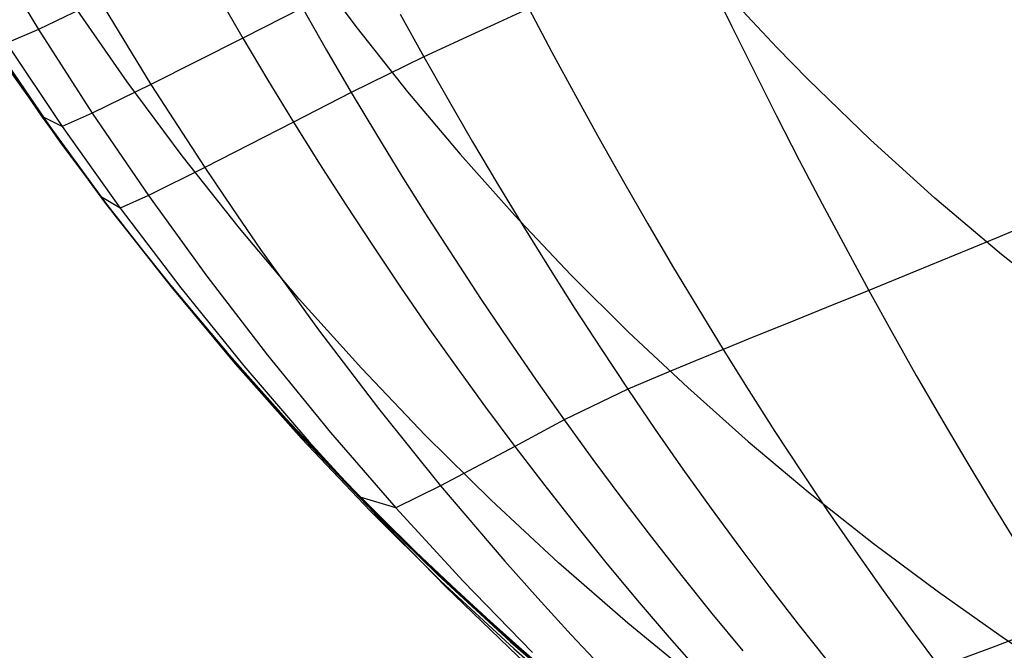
# Model space of a CAD drawing. Header units: millimetres. Extents: x -58 to 58, y -58 to 57.
# Tile 76 of 102: x 48.19 to 51.41, y 12.25 to 14.31. Entities that reach past the tile are written whole.
import ezdxf

# ---------------------------------------------------------------- set-up
doc = ezdxf.new("R2010")
doc.units = ezdxf.units.MM
doc.header["$MEASUREMENT"] = 0
doc.layers.add('Predefinito', color=5, linetype='Continuous')

msp = doc.modelspace()

# ---------------------------------------------------------------- linework, layer by layer
at = {"layer": 'Predefinito', "extrusion": (-6.72539e-07, 1.90505e-06, 1)}
msp.add_lwpolyline([(47.7545, 26.2631), (47.614, 25.9454), (47.4808, 25.6278), (47.355, 25.3102), (47.2366, 24.9928), (47.1255, 24.6756), (47.0218, 24.3587), (46.9256, 24.0421), (46.8368, 23.7259), (46.7554, 23.4102), (46.6815, 23.095), (46.6151, 22.7805), (46.5562, 22.4665), (46.5048, 22.1533), (46.4609, 21.8409), (46.4246, 21.5293), (46.3959, 21.2187), (46.3748, 20.909), (46.3614, 20.6006), (46.3556, 20.2934), (46.3574, 19.9875), (46.367, 19.6833), (46.3843, 19.3806), (46.4093, 19.0797), (46.442, 18.7807), (46.4825, 18.4837), (46.5308, 18.1889), (46.5868, 17.8964), (46.6505, 17.6065), (46.7219, 17.3192), (46.801, 17.0347), (46.8878, 16.7531), (46.9822, 16.4748), (47.0842, 16.1997), (47.1937, 15.9281), (47.3107, 15.6603), (47.4351, 15.3962), (47.5668, 15.1362), (47.7057, 14.8803), (47.8518, 14.6288), (48.0049, 14.3819), (48.165, 14.1396), (48.3319, 13.9023), (48.5056, 13.6699), (48.6857, 13.4426), (48.8724, 13.2207), (49.0653, 13.0041), (49.2643, 12.7931), (49.4694, 12.5879), (49.6803, 12.3884), (49.897, 12.1949), (50.1192, 12.0073), (50.3468, 11.8259), (50.5796, 11.6506), (50.8175, 11.4816), (51.0604, 11.3188), (51.3081, 11.1625), (51.5603, 11.0127), (51.817, 10.8694), (52.0781, 10.7326), (52.3434, 10.6024), (52.6127, 10.4787), (52.8859, 10.3617), (53.163, 10.2514), (53.4436, 10.1478)], dxfattribs=at)
at = {"layer": 'Predefinito'}
for points in [[(51.6245, 13.3667), (51.4014, 13.5427), (51.1844, 13.7262), (50.9736, 13.9171), (50.769, 14.1157), (50.6692, 14.2178), (50.5709, 14.3219), (50.4265, 14.4818), (50.2862, 14.6456), (50.1954, 14.7566), (50.1068, 14.8688), (50.0203, 14.9824), (49.9361, 15.0973), (49.854, 15.2135), (49.774, 15.331), (49.6962, 15.4498), (49.6205, 15.57), (49.5469, 15.6914), (49.4755, 15.8141), (49.4061, 15.9381), (49.2739, 16.1899), (49.1501, 16.447), (49.0349, 16.7092), (48.9284, 16.9764)], [(48.106, 16.3387), (48.2122, 16.0938), (48.325, 15.8531), (48.4443, 15.6164), (48.5701, 15.3838), (48.7023, 15.1552), (48.8411, 14.9307), (48.9865, 14.7103), (49.1384, 14.4939), (49.2968, 14.2817), (49.4619, 14.0736), (49.6336, 13.8696), (49.8118, 13.67), (49.9953, 13.4762), (50.1837, 13.2886), (50.3768, 13.107), (50.5746, 12.9313), (50.7771, 12.7615), (50.9842, 12.5975), (51.1959, 12.4393), (51.4121, 12.2868), (51.6328, 12.14)], [(48.1648, 14.1402), (48.3317, 13.9029), (48.5053, 13.6705), (48.6855, 13.4432), (48.8721, 13.2213), (49.065, 13.0047), (49.2641, 12.7938), (49.4692, 12.5885), (49.6801, 12.389), (49.8968, 12.1955), (50.119, 12.0079), (50.3466, 11.8265), (50.5794, 11.6512), (50.8173, 11.4822), (51.0602, 11.3195), (51.3078, 11.1631), (51.5601, 11.0133), (51.8168, 10.87), (52.0779, 10.7332), (52.3432, 10.603), (52.6125, 10.4793), (52.8857, 10.3624), (53.1628, 10.252), (53.4434, 10.1484)]]:
    msp.add_lwpolyline(points, dxfattribs=at)
at = {"layer": 'Predefinito', "extrusion": (-0.68847, 0.725265, 0)}
msp.add_lwpolyline([(-46.537, 320), (-46.5592, 319.9998), (-46.5815, 319.999), (-46.6041, 319.9977), (-46.6268, 319.996), (-46.6497, 319.9936), (-46.6727, 319.9908), (-46.6958, 319.9873), (-46.7189, 319.9833), (-46.7422, 319.9787), (-46.7655, 319.9735), (-46.7888, 319.9678), (-46.8121, 319.9614), (-46.8354, 319.9544), (-46.8587, 319.9468), (-46.8819, 319.9386), (-46.9051, 319.9298), (-46.9281, 319.9203), (-46.951, 319.9103), (-46.9737, 319.8996), (-46.9963, 319.8883), (-47.0186, 319.8764), (-47.0407, 319.8638), (-47.0626, 319.8507), (-47.0842, 319.837), (-47.1055, 319.8227), (-47.1264, 319.8078), (-47.147, 319.7924), (-47.1673, 319.7764), (-47.1871, 319.7598), (-47.2065, 319.7427), (-47.2255, 319.7252), (-47.2441, 319.7071), (-47.2621, 319.6886), (-47.2797, 319.6696), (-47.2968, 319.6501), (-47.3133, 319.6303), (-47.3293, 319.6101), (-47.3448, 319.5895), (-47.3597, 319.5685), (-47.374, 319.5472), (-47.3877, 319.5256), (-47.4008, 319.5038), (-47.4133, 319.4816), (-47.4253, 319.4593), (-47.4366, 319.4367), (-47.4472, 319.414), (-47.4573, 319.3911), (-47.4668, 319.3681), (-47.4756, 319.345), (-47.4838, 319.3217), (-47.4914, 319.2985), (-47.4984, 319.2752), (-47.5047, 319.2518), (-47.5105, 319.2285), (-47.5157, 319.2052), (-47.5203, 319.182), (-47.5243, 319.1588), (-47.5277, 319.1357), (-47.5306, 319.1127), (-47.5329, 319.0899), (-47.5347, 319.0671), (-47.536, 319.0446), (-47.5367, 319.0222), (-47.537, 319)], dxfattribs=at)
at = {"layer": 'Predefinito', "extrusion": (-0.558448, 0.829539, 0)}
msp.add_lwpolyline([(-48.851, 320), (-48.8288, 319.9998), (-48.8064, 319.999), (-48.7839, 319.9977), (-48.7612, 319.996), (-48.7383, 319.9936), (-48.7153, 319.9908), (-48.6922, 319.9873), (-48.6691, 319.9833), (-48.6458, 319.9787), (-48.6225, 319.9735), (-48.5992, 319.9678), (-48.5759, 319.9614), (-48.5526, 319.9544), (-48.5293, 319.9468), (-48.5061, 319.9386), (-48.4829, 319.9298), (-48.4599, 319.9203), (-48.437, 319.9103), (-48.4143, 319.8996), (-48.3917, 319.8883), (-48.3694, 319.8764), (-48.3473, 319.8638), (-48.3254, 319.8507), (-48.3038, 319.837), (-48.2825, 319.8227), (-48.2616, 319.8078), (-48.241, 319.7924), (-48.2207, 319.7764), (-48.2009, 319.7598), (-48.1815, 319.7427), (-48.1625, 319.7252), (-48.1439, 319.7071), (-48.1259, 319.6886), (-48.1083, 319.6696), (-48.0912, 319.6501), (-48.0747, 319.6303), (-48.0587, 319.6101), (-48.0432, 319.5895), (-48.0283, 319.5685), (-48.014, 319.5472), (-48.0003, 319.5256), (-47.9872, 319.5038), (-47.9747, 319.4816), (-47.9627, 319.4593), (-47.9514, 319.4367), (-47.9408, 319.414), (-47.9307, 319.3911), (-47.9212, 319.3681), (-47.9124, 319.345), (-47.9042, 319.3217), (-47.8966, 319.2985), (-47.8896, 319.2752), (-47.8833, 319.2518), (-47.8775, 319.2285), (-47.8723, 319.2052), (-47.8677, 319.182), (-47.8637, 319.1588), (-47.8603, 319.1357), (-47.8574, 319.1127), (-47.8551, 319.0899), (-47.8533, 319.0671), (-47.852, 319.0446), (-47.8513, 319.0222), (-47.851, 319)], dxfattribs=at)
at = {"layer": 'Predefinito', "extrusion": (0.740976, -0.671532, 0)}
msp.add_lwpolyline([(44.5415, 320), (44.5637, 319.9998), (44.586, 319.999), (44.6086, 319.9977), (44.6313, 319.996), (44.6542, 319.9936), (44.6772, 319.9908), (44.7003, 319.9873), (44.7234, 319.9833), (44.7467, 319.9787), (44.77, 319.9735), (44.7933, 319.9678), (44.8166, 319.9614), (44.8399, 319.9544), (44.8632, 319.9468), (44.8864, 319.9386), (44.9096, 319.9298), (44.9326, 319.9203), (44.9555, 319.9103), (44.9782, 319.8996), (45.0008, 319.8883), (45.0231, 319.8764), (45.0452, 319.8638), (45.0671, 319.8507), (45.0887, 319.837), (45.11, 319.8227), (45.1309, 319.8078), (45.1515, 319.7924), (45.1718, 319.7764), (45.1916, 319.7598), (45.211, 319.7427), (45.23, 319.7252), (45.2486, 319.7071), (45.2666, 319.6886), (45.2842, 319.6696), (45.3013, 319.6501), (45.3178, 319.6303), (45.3338, 319.6101), (45.3493, 319.5895), (45.3642, 319.5685), (45.3785, 319.5472), (45.3922, 319.5256), (45.4053, 319.5038), (45.4178, 319.4816), (45.4298, 319.4593), (45.4411, 319.4367), (45.4517, 319.414), (45.4618, 319.3911), (45.4713, 319.3681), (45.4801, 319.345), (45.4883, 319.3217), (45.4959, 319.2985), (45.5029, 319.2752), (45.5092, 319.2518), (45.515, 319.2285), (45.5202, 319.2052), (45.5248, 319.182), (45.5288, 319.1588), (45.5322, 319.1357), (45.5351, 319.1127), (45.5374, 319.0899), (45.5392, 319.0671), (45.5405, 319.0446), (45.5412, 319.0222), (45.5415, 319)], dxfattribs=at)
at = {"layer": 'Predefinito', "extrusion": (-0.608391, 0.793637, 0)}
msp.add_lwpolyline([(-47.8126, 320), (-47.7904, 319.9998), (-47.7681, 319.999), (-47.7455, 319.9977), (-47.7228, 319.996), (-47.6999, 319.9936), (-47.6769, 319.9908), (-47.6538, 319.9873), (-47.6307, 319.9833), (-47.6074, 319.9787), (-47.5841, 319.9735), (-47.5608, 319.9678), (-47.5375, 319.9614), (-47.5142, 319.9544), (-47.4909, 319.9468), (-47.4677, 319.9386), (-47.4445, 319.9298), (-47.4215, 319.9203), (-47.3986, 319.9103), (-47.3759, 319.8996), (-47.3533, 319.8883), (-47.331, 319.8764), (-47.3089, 319.8638), (-47.287, 319.8507), (-47.2654, 319.837), (-47.2441, 319.8227), (-47.2232, 319.8078), (-47.2026, 319.7924), (-47.1823, 319.7764), (-47.1625, 319.7598), (-47.1431, 319.7427), (-47.1241, 319.7252), (-47.1055, 319.7071), (-47.0875, 319.6886), (-47.0699, 319.6696), (-47.0528, 319.6501), (-47.0363, 319.6303), (-47.0203, 319.6101), (-47.0048, 319.5895), (-46.9899, 319.5685), (-46.9756, 319.5472), (-46.9619, 319.5256), (-46.9488, 319.5038), (-46.9363, 319.4816), (-46.9244, 319.4593), (-46.913, 319.4367), (-46.9024, 319.414), (-46.8923, 319.3911), (-46.8828, 319.3681), (-46.874, 319.345), (-46.8658, 319.3217), (-46.8582, 319.2985), (-46.8512, 319.2752), (-46.8449, 319.2518), (-46.8391, 319.2285), (-46.8339, 319.2052), (-46.8293, 319.182), (-46.8253, 319.1588), (-46.8219, 319.1357), (-46.819, 319.1127), (-46.8167, 319.0899), (-46.8149, 319.0671), (-46.8136, 319.0446), (-46.8129, 319.0222), (-46.8126, 319)], dxfattribs=at)
at = {"layer": 'Predefinito', "extrusion": (-0.65609, 0.754683, 0)}
msp.add_lwpolyline([(-46.5573, 320), (-46.5351, 319.9998), (-46.5127, 319.999), (-46.4901, 319.9977), (-46.4674, 319.996), (-46.4446, 319.9936), (-46.4216, 319.9908), (-46.3985, 319.9873), (-46.3753, 319.9833), (-46.3521, 319.9787), (-46.3288, 319.9735), (-46.3054, 319.9678), (-46.2821, 319.9614), (-46.2588, 319.9544), (-46.2355, 319.9468), (-46.2123, 319.9386), (-46.1892, 319.9298), (-46.1662, 319.9203), (-46.1433, 319.9103), (-46.1205, 319.8996), (-46.098, 319.8883), (-46.0756, 319.8764), (-46.0535, 319.8638), (-46.0317, 319.8507), (-46.0101, 319.837), (-45.9888, 319.8227), (-45.9678, 319.8078), (-45.9472, 319.7924), (-45.927, 319.7764), (-45.9071, 319.7598), (-45.8877, 319.7427), (-45.8687, 319.7252), (-45.8502, 319.7071), (-45.8321, 319.6886), (-45.8145, 319.6696), (-45.7975, 319.6501), (-45.7809, 319.6303), (-45.7649, 319.6101), (-45.7495, 319.5895), (-45.7346, 319.5685), (-45.7203, 319.5472), (-45.7066, 319.5256), (-45.6934, 319.5038), (-45.6809, 319.4816), (-45.669, 319.4593), (-45.6577, 319.4367), (-45.647, 319.414), (-45.6369, 319.3911), (-45.6275, 319.3681), (-45.6187, 319.345), (-45.6105, 319.3217), (-45.6029, 319.2985), (-45.5959, 319.2752), (-45.5895, 319.2518), (-45.5837, 319.2285), (-45.5786, 319.2052), (-45.574, 319.182), (-45.57, 319.1588), (-45.5665, 319.1357), (-45.5636, 319.1127), (-45.5613, 319.0899), (-45.5595, 319.0671), (-45.5583, 319.0446), (-45.5575, 319.0222), (-45.5573, 319)], dxfattribs=at)
at = {"layer": 'Predefinito', "extrusion": (-0.667668, 0.74446, 0)}
msp.add_lwpolyline([(-46.2092, 320), (-46.187, 319.9998), (-46.1646, 319.999), (-46.142, 319.9977), (-46.1193, 319.996), (-46.0965, 319.9936), (-46.0735, 319.9908), (-46.0504, 319.9873), (-46.0272, 319.9833), (-46.004, 319.9787), (-45.9807, 319.9735), (-45.9573, 319.9678), (-45.934, 319.9614), (-45.9107, 319.9544), (-45.8874, 319.9468), (-45.8642, 319.9386), (-45.8411, 319.9298), (-45.8181, 319.9203), (-45.7952, 319.9103), (-45.7724, 319.8996), (-45.7499, 319.8883), (-45.7275, 319.8764), (-45.7054, 319.8638), (-45.6835, 319.8507), (-45.662, 319.837), (-45.6407, 319.8227), (-45.6197, 319.8078), (-45.5991, 319.7924), (-45.5789, 319.7764), (-45.559, 319.7598), (-45.5396, 319.7427), (-45.5206, 319.7252), (-45.5021, 319.7071), (-45.484, 319.6886), (-45.4664, 319.6696), (-45.4494, 319.6501), (-45.4328, 319.6303), (-45.4168, 319.6101), (-45.4014, 319.5895), (-45.3865, 319.5685), (-45.3722, 319.5472), (-45.3585, 319.5256), (-45.3453, 319.5038), (-45.3328, 319.4816), (-45.3209, 319.4593), (-45.3096, 319.4367), (-45.2989, 319.414), (-45.2888, 319.3911), (-45.2794, 319.3681), (-45.2706, 319.345), (-45.2623, 319.3217), (-45.2548, 319.2985), (-45.2478, 319.2752), (-45.2414, 319.2518), (-45.2356, 319.2285), (-45.2305, 319.2052), (-45.2259, 319.182), (-45.2219, 319.1588), (-45.2184, 319.1357), (-45.2155, 319.1127), (-45.2132, 319.0899), (-45.2114, 319.0671), (-45.2102, 319.0446), (-45.2094, 319.0222), (-45.2092, 319)], dxfattribs=at)
at = {"layer": 'Predefinito', "extrusion": (-0.679079, 0.734066, 0)}
msp.add_lwpolyline([(-45.8481, 320), (-45.8259, 319.9998), (-45.8035, 319.999), (-45.781, 319.9977), (-45.7582, 319.996), (-45.7354, 319.9936), (-45.7124, 319.9908), (-45.6893, 319.9873), (-45.6661, 319.9833), (-45.6429, 319.9787), (-45.6196, 319.9735), (-45.5963, 319.9678), (-45.5729, 319.9614), (-45.5496, 319.9544), (-45.5263, 319.9468), (-45.5031, 319.9386), (-45.48, 319.9298), (-45.457, 319.9203), (-45.4341, 319.9103), (-45.4113, 319.8996), (-45.3888, 319.8883), (-45.3664, 319.8764), (-45.3443, 319.8638), (-45.3225, 319.8507), (-45.3009, 319.837), (-45.2796, 319.8227), (-45.2586, 319.8078), (-45.238, 319.7924), (-45.2178, 319.7764), (-45.1979, 319.7598), (-45.1785, 319.7427), (-45.1595, 319.7252), (-45.141, 319.7071), (-45.1229, 319.6886), (-45.1053, 319.6696), (-45.0883, 319.6501), (-45.0717, 319.6303), (-45.0557, 319.6101), (-45.0403, 319.5895), (-45.0254, 319.5685), (-45.0111, 319.5472), (-44.9974, 319.5256), (-44.9842, 319.5038), (-44.9717, 319.4816), (-44.9598, 319.4593), (-44.9485, 319.4367), (-44.9378, 319.414), (-44.9278, 319.3911), (-44.9183, 319.3681), (-44.9095, 319.345), (-44.9013, 319.3217), (-44.8937, 319.2985), (-44.8867, 319.2752), (-44.8803, 319.2518), (-44.8745, 319.2285), (-44.8694, 319.2052), (-44.8648, 319.182), (-44.8608, 319.1588), (-44.8573, 319.1357), (-44.8545, 319.1127), (-44.8521, 319.0899), (-44.8503, 319.0671), (-44.8491, 319.0446), (-44.8483, 319.0222), (-44.8481, 319)], dxfattribs=at)
at = {"layer": 'Predefinito', "extrusion": (-0.701311, 0.712855, 0)}
msp.add_lwpolyline([(-45.0903, 320), (-45.0681, 319.9998), (-45.0458, 319.999), (-45.0232, 319.9977), (-45.0005, 319.996), (-44.9776, 319.9936), (-44.9546, 319.9908), (-44.9316, 319.9873), (-44.9084, 319.9833), (-44.8851, 319.9787), (-44.8618, 319.9735), (-44.8385, 319.9678), (-44.8152, 319.9614), (-44.7919, 319.9544), (-44.7686, 319.9468), (-44.7454, 319.9386), (-44.7222, 319.9298), (-44.6992, 319.9203), (-44.6763, 319.9103), (-44.6536, 319.8996), (-44.631, 319.8883), (-44.6087, 319.8764), (-44.5866, 319.8638), (-44.5647, 319.8507), (-44.5431, 319.837), (-44.5218, 319.8227), (-44.5009, 319.8078), (-44.4803, 319.7924), (-44.46, 319.7764), (-44.4402, 319.7598), (-44.4208, 319.7427), (-44.4018, 319.7252), (-44.3832, 319.7071), (-44.3652, 319.6886), (-44.3476, 319.6696), (-44.3305, 319.6501), (-44.314, 319.6303), (-44.298, 319.6101), (-44.2825, 319.5895), (-44.2676, 319.5685), (-44.2533, 319.5472), (-44.2396, 319.5256), (-44.2265, 319.5038), (-44.214, 319.4816), (-44.2021, 319.4593), (-44.1907, 319.4367), (-44.1801, 319.414), (-44.17, 319.3911), (-44.1605, 319.3681), (-44.1517, 319.345), (-44.1435, 319.3217), (-44.1359, 319.2985), (-44.1289, 319.2752), (-44.1226, 319.2518), (-44.1168, 319.2285), (-44.1116, 319.2052), (-44.107, 319.182), (-44.103, 319.1588), (-44.0996, 319.1357), (-44.0967, 319.1127), (-44.0944, 319.0899), (-44.0926, 319.0671), (-44.0913, 319.0446), (-44.0906, 319.0222), (-44.0903, 319)], dxfattribs=at)
at = {"layer": 'Predefinito', "extrusion": (0.722758, -0.691102, 0)}
msp.add_lwpolyline([(44.2863, 320), (44.2641, 319.9998), (44.2417, 319.999), (44.2191, 319.9977), (44.1964, 319.996), (44.1735, 319.9936), (44.1506, 319.9908), (44.1275, 319.9873), (44.1043, 319.9833), (44.081, 319.9787), (44.0577, 319.9735), (44.0344, 319.9678), (44.0111, 319.9614), (43.9878, 319.9544), (43.9645, 319.9468), (43.9413, 319.9386), (43.9182, 319.9298), (43.8951, 319.9203), (43.8722, 319.9103), (43.8495, 319.8996), (43.827, 319.8883), (43.8046, 319.8764), (43.7825, 319.8638), (43.7606, 319.8507), (43.739, 319.837), (43.7178, 319.8227), (43.6968, 319.8078), (43.6762, 319.7924), (43.656, 319.7764), (43.6361, 319.7598), (43.6167, 319.7427), (43.5977, 319.7252), (43.5791, 319.7071), (43.5611, 319.6886), (43.5435, 319.6696), (43.5264, 319.6501), (43.5099, 319.6303), (43.4939, 319.6101), (43.4784, 319.5895), (43.4636, 319.5685), (43.4493, 319.5472), (43.4355, 319.5256), (43.4224, 319.5038), (43.4099, 319.4816), (43.398, 319.4593), (43.3867, 319.4367), (43.376, 319.414), (43.3659, 319.3911), (43.3565, 319.3681), (43.3476, 319.345), (43.3394, 319.3217), (43.3318, 319.2985), (43.3249, 319.2752), (43.3185, 319.2518), (43.3127, 319.2285), (43.3075, 319.2052), (43.3029, 319.182), (43.2989, 319.1588), (43.2955, 319.1357), (43.2926, 319.1127), (43.2903, 319.0899), (43.2885, 319.0671), (43.2872, 319.0446), (43.2865, 319.0222), (43.2863, 319)], dxfattribs=at)
at = {"layer": 'Predefinito', "extrusion": (0.743308, -0.668949, 0)}
msp.add_lwpolyline([(43.4418, 320), (43.4196, 319.9998), (43.3972, 319.999), (43.3746, 319.9977), (43.3519, 319.996), (43.3291, 319.9936), (43.3061, 319.9908), (43.283, 319.9873), (43.2598, 319.9833), (43.2366, 319.9787), (43.2133, 319.9735), (43.1899, 319.9678), (43.1666, 319.9614), (43.1433, 319.9544), (43.12, 319.9468), (43.0968, 319.9386), (43.0737, 319.9298), (43.0507, 319.9203), (43.0278, 319.9103), (43.005, 319.8996), (42.9825, 319.8883), (42.9601, 319.8764), (42.938, 319.8638), (42.9161, 319.8507), (42.8946, 319.837), (42.8733, 319.8227), (42.8523, 319.8078), (42.8317, 319.7924), (42.8115, 319.7764), (42.7916, 319.7598), (42.7722, 319.7427), (42.7532, 319.7252), (42.7347, 319.7071), (42.7166, 319.6886), (42.699, 319.6696), (42.682, 319.6501), (42.6654, 319.6303), (42.6494, 319.6101), (42.634, 319.5895), (42.6191, 319.5685), (42.6048, 319.5472), (42.5911, 319.5256), (42.5779, 319.5038), (42.5654, 319.4816), (42.5535, 319.4593), (42.5422, 319.4367), (42.5315, 319.414), (42.5214, 319.3911), (42.512, 319.3681), (42.5032, 319.345), (42.4949, 319.3217), (42.4874, 319.2985), (42.4804, 319.2752), (42.474, 319.2518), (42.4682, 319.2285), (42.4631, 319.2052), (42.4585, 319.182), (42.4545, 319.1588), (42.451, 319.1357), (42.4481, 319.1127), (42.4458, 319.0899), (42.444, 319.0671), (42.4428, 319.0446), (42.442, 319.0222), (42.4418, 319)], dxfattribs=at)
at = {"layer": 'Predefinito', "extrusion": (0.781767, -0.623571, 0)}
msp.add_lwpolyline([(41.6391, 320), (41.6169, 319.9998), (41.5946, 319.999), (41.572, 319.9977), (41.5493, 319.996), (41.5264, 319.9936), (41.5035, 319.9908), (41.4804, 319.9873), (41.4572, 319.9833), (41.4339, 319.9787), (41.4106, 319.9735), (41.3873, 319.9678), (41.364, 319.9614), (41.3407, 319.9544), (41.3174, 319.9468), (41.2942, 319.9386), (41.2711, 319.9298), (41.248, 319.9203), (41.2251, 319.9103), (41.2024, 319.8996), (41.1799, 319.8883), (41.1575, 319.8764), (41.1354, 319.8638), (41.1135, 319.8507), (41.0919, 319.837), (41.0707, 319.8227), (41.0497, 319.8078), (41.0291, 319.7924), (41.0088, 319.7764), (40.989, 319.7598), (40.9696, 319.7427), (40.9506, 319.7252), (40.932, 319.7071), (40.914, 319.6886), (40.8964, 319.6696), (40.8793, 319.6501), (40.8628, 319.6303), (40.8468, 319.6101), (40.8313, 319.5895), (40.8165, 319.5685), (40.8022, 319.5472), (40.7884, 319.5256), (40.7753, 319.5038), (40.7628, 319.4816), (40.7509, 319.4593), (40.7396, 319.4367), (40.7289, 319.414), (40.7188, 319.3911), (40.7094, 319.3681), (40.7005, 319.345), (40.6923, 319.3217), (40.6847, 319.2985), (40.6777, 319.2752), (40.6714, 319.2518), (40.6656, 319.2285), (40.6604, 319.2052), (40.6558, 319.182), (40.6518, 319.1588), (40.6484, 319.1357), (40.6455, 319.1127), (40.6432, 319.0899), (40.6414, 319.0671), (40.6401, 319.0446), (40.6394, 319.0222), (40.6391, 319)], dxfattribs=at)
at = {"layer": 'Predefinito', "extrusion": (1, 0, 0)}
msp.add_lwpolyline([(12.5885, 319), (12.5885, 59.9993)], dxfattribs=at)
at = {"layer": 'Predefinito', "extrusion": (0.816848, -0.576854, 0)}
msp.add_lwpolyline([(39.6927, 320), (39.6705, 319.9998), (39.6481, 319.999), (39.6256, 319.9977), (39.6029, 319.996), (39.58, 319.9936), (39.557, 319.9908), (39.5339, 319.9873), (39.5107, 319.9833), (39.4875, 319.9787), (39.4642, 319.9735), (39.4409, 319.9678), (39.4176, 319.9614), (39.3942, 319.9544), (39.371, 319.9468), (39.3477, 319.9386), (39.3246, 319.9298), (39.3016, 319.9203), (39.2787, 319.9103), (39.256, 319.8996), (39.2334, 319.8883), (39.2111, 319.8764), (39.189, 319.8638), (39.1671, 319.8507), (39.1455, 319.837), (39.1242, 319.8227), (39.1033, 319.8078), (39.0827, 319.7924), (39.0624, 319.7764), (39.0426, 319.7598), (39.0231, 319.7427), (39.0041, 319.7252), (38.9856, 319.7071), (38.9675, 319.6886), (38.95, 319.6696), (38.9329, 319.6501), (38.9164, 319.6303), (38.9004, 319.6101), (38.8849, 319.5895), (38.87, 319.5685), (38.8557, 319.5472), (38.842, 319.5256), (38.8289, 319.5038), (38.8163, 319.4816), (38.8044, 319.4593), (38.7931, 319.4367), (38.7824, 319.414), (38.7724, 319.3911), (38.7629, 319.3681), (38.7541, 319.345), (38.7459, 319.3217), (38.7383, 319.2985), (38.7313, 319.2752), (38.7249, 319.2518), (38.7192, 319.2285), (38.714, 319.2052), (38.7094, 319.182), (38.7054, 319.1588), (38.702, 319.1357), (38.6991, 319.1127), (38.6968, 319.0899), (38.695, 319.0671), (38.6937, 319.0446), (38.693, 319.0222), (38.6927, 319)], dxfattribs=at)
at = {"layer": 'Predefinito'}
for points in [[(49.4274, 16.8191, 32.7731), (49.6366, 16.2867, 32.7922), (49.8592, 15.7453, 32.8204), (49.9794, 15.4636, 32.8424), (50.1058, 15.1755, 32.8731), (50.1715, 15.0293, 32.8924), (50.2388, 14.8817, 32.9148), (50.3078, 14.7328, 32.9407), (50.3782, 14.5836, 32.9701), (50.4494, 14.4351, 33.0033), (50.5213, 14.2875, 33.0402), (50.5939, 14.1409, 33.0806), (50.6673, 13.9954, 33.1246), (50.7414, 13.851, 33.1721), (50.8163, 13.7078, 33.2232), (50.8919, 13.5657, 33.2777), (50.9683, 13.4249, 33.3357), (51.0454, 13.2853, 33.397), (51.1234, 13.1471, 33.4618), (51.2022, 13.0103, 33.5299), (51.2819, 12.8749, 33.6013), (51.3625, 12.7409, 33.676), (51.4441, 12.6085, 33.7539)], [(48.1735, 16.301, 39.0634), (48.2915, 16.0195, 39.0681), (48.4143, 15.7401, 39.074), (48.5425, 15.4618, 39.0809), (48.6768, 15.1833, 39.0901), (48.8175, 14.9046, 39.1037), (48.9645, 14.6262, 39.1235), (49.118, 14.3485, 39.1512), (49.1972, 14.21, 39.1687), (49.2779, 14.072, 39.1889), (49.36, 13.9348, 39.2119), (49.4434, 13.7985, 39.2375), (49.5283, 13.6631, 39.2658), (49.6145, 13.5287, 39.2968), (49.7021, 13.3952, 39.3304), (49.7911, 13.2629, 39.3667), (49.8816, 13.1315, 39.4055), (49.9735, 13.0014, 39.4468), (50.067, 12.8723, 39.4907), (50.1619, 12.7445, 39.537), (50.2583, 12.618, 39.5859), (50.3563, 12.4928, 39.6371), (50.456, 12.369, 39.6908), (50.5573, 12.2466, 39.7468)], [(48.0702, 15.927, 41.0203), (48.1963, 15.6448, 41.0254), (48.3284, 15.3641, 41.0316), (48.4671, 15.084, 41.0399), (48.6124, 14.8046, 41.0522), (48.7645, 14.5263, 41.0701), (48.9234, 14.2495, 41.0953), (49.0054, 14.1117, 41.1111), (49.089, 13.9747, 41.1294), (49.1741, 13.8385, 41.1502), (49.2607, 13.7033, 41.1735), (49.3488, 13.569, 41.1992), (49.4384, 13.4359, 41.2274), (49.5295, 13.3037, 41.2579), (49.6222, 13.1727, 41.2908), (49.7165, 13.0429, 41.326), (49.8123, 12.9143, 41.3635), (49.9098, 12.7869, 41.4033), (50.0088, 12.6608, 41.4454), (50.1095, 12.536, 41.4896), (50.2118, 12.4126, 41.5361), (50.3159, 12.2907, 41.5847), (50.4217, 12.1703, 41.6355)], [(51.4333, 15.8151, 29.7962), (51.2966, 15.7494, 30.0342), (51.1659, 15.6865, 30.2742), (51.041, 15.6263, 30.5161), (50.9217, 15.5688, 30.7595), (50.8007, 15.5105, 31.0202), (50.6856, 15.4549, 31.2822), (50.5761, 15.4022, 31.5454), (50.4721, 15.352, 31.8095), (50.3733, 15.3043, 32.0746), (50.2794, 15.2591, 32.3403), (50.1058, 15.1755, 32.8731), (49.9494, 15.1003, 33.4067), (49.8087, 15.0328, 33.9406), (49.6821, 14.9721, 34.4737), (49.5681, 14.9175, 35.0055), (49.4654, 14.8684, 35.5352), (49.3727, 14.8241, 36.0621), (49.2128, 14.7474, 37.1046), (48.9645, 14.6262, 39.1235), (48.7645, 14.5263, 41.0701), (48.4552, 14.373, 44.8918), (48.2558, 14.2775, 48.6714), (48.1512, 14.2332, 52.4599)], [(51.528, 15.114, 30.1445), (51.4022, 15.0557, 30.3834), (51.282, 15, 30.624), (51.1672, 14.9469, 30.866), (51.0502, 14.8928, 31.1258), (50.9389, 14.8415, 31.3869), (50.8331, 14.7926, 31.649), (50.7325, 14.7463, 31.912), (50.6369, 14.7023, 32.1758), (50.5462, 14.6606, 32.4402), (50.3782, 14.5836, 32.9701), (50.2268, 14.5143, 33.5009), (50.0905, 14.4521, 34.0317), (49.968, 14.3962, 34.5618), (49.8578, 14.3459, 35.0906), (49.7585, 14.3004, 35.6173), (49.6689, 14.2593, 36.1413), (49.5149, 14.1878, 37.1785), (49.2779, 14.072, 39.1889), (49.089, 13.9747, 41.1294), (48.7989, 13.8263, 44.9405), (48.6152, 13.7351, 48.71), (48.5232, 13.6939, 52.4872), (48.4586, 13.7316, 59.9998)], [(48.1409, 14.9315, 44.8669), (48.2944, 14.6509, 44.877), (48.4552, 14.373, 44.8918), (48.6234, 14.098, 44.9125), (48.7989, 13.8263, 44.9405), (48.8893, 13.6921, 44.9575), (48.9813, 13.5589, 44.9765), (49.1705, 13.2963, 45.0204), (49.3665, 13.0386, 45.0719), (49.5695, 12.7863, 45.131), (49.7794, 12.5395, 45.1973), (49.8871, 12.4184, 45.2331), (49.9964, 12.2989, 45.2707), (50.1076, 12.181, 45.31)], [(50.4126, 12.1471, 319.7071), (50.1813, 12.3373, 319.7071), (49.9553, 12.5346, 319.7071), (49.7349, 12.7391, 319.7071), (49.52, 12.951, 319.7071), (49.3109, 13.1702, 319.7071), (49.1079, 13.3965, 319.7071), (48.9127, 13.6281, 319.7071), (48.7254, 13.8648, 319.7071), (48.546, 14.1064, 319.7071), (48.3744, 14.353, 319.7071), (48.2107, 14.6045, 319.7071), (48.0548, 14.8609, 319.7071)], [(48.0878, 14.5551, 48.6595), (48.2558, 14.2775, 48.6714), (48.4316, 14.0041, 48.6879), (48.6152, 13.7351, 48.71), (48.8063, 13.4713, 48.7382), (49.0046, 13.2131, 48.7725), (49.2101, 12.9607, 48.8126), (49.4229, 12.7144, 48.8584), (49.643, 12.4744, 48.9097), (49.8701, 12.2412, 48.9664)], [(49.118, 14.3485, 39.1512), (48.9234, 14.2495, 41.0953), (48.6234, 14.098, 44.9125), (48.4316, 14.0041, 48.6879), (48.3331, 13.9609, 52.4716), (48.266, 13.9946, 59.9997)], [(49.8578, 14.3459, 35.0906), (49.9335, 14.2033, 35.1199), (50.0102, 14.0616, 35.1525), (50.088, 13.9208, 35.1884), (50.1667, 13.7809, 35.2275), (50.2466, 13.642, 35.2698), (50.3274, 13.5042, 35.3153), (50.4094, 13.3674, 35.3639), (50.4924, 13.2318, 35.4157), (50.5765, 13.0974, 35.4705), (50.6618, 12.9642, 35.5284), (50.7482, 12.8322, 35.5893), (50.8359, 12.7016, 35.6533), (50.9248, 12.5723, 35.7201), (51.0151, 12.4444, 35.79), (51.1066, 12.318, 35.8627), (51.1996, 12.1931, 35.9384)], [(49.4371, 14.3275, 37.1558), (49.5149, 14.1878, 37.1785), (49.5939, 14.0488, 37.2042), (49.6742, 13.9107, 37.2329), (49.7556, 13.7734, 37.2646), (49.8383, 13.6371, 37.2992), (49.9223, 13.5017, 37.3367), (50.0075, 13.3673, 37.377), (50.094, 13.234, 37.4202), (50.1818, 13.1017, 37.4663), (50.271, 12.9706, 37.5151), (50.3614, 12.8407, 37.5667), (50.4533, 12.7121, 37.621), (50.5466, 12.5847, 37.6779), (50.6414, 12.4586, 37.7376), (50.7377, 12.3339, 37.7999), (50.8356, 12.2106, 37.8649)], [(48.0822, 14.2634, 59.998), (48.266, 13.9946, 59.998), (48.4586, 13.7316, 59.9981), (48.6594, 13.4753, 59.9983), (48.8679, 13.2262, 59.9984), (49.084, 12.9842, 59.9986), (49.3074, 12.7495, 59.9988), (49.5378, 12.5223, 59.9991), (49.7749, 12.303, 59.9993), (50.018, 12.0918, 59.9996), (50.2668, 11.8889, 59.9998), (50.5208, 11.6944, 60.0001), (50.7799, 11.5081, 60.0003), (51.0436, 11.3303, 60.0005), (51.3112, 11.1611, 60.0007), (51.5824, 11.0006, 60.0009), (51.8567, 10.8486, 60.0011), (52.1339, 10.705, 60.0012), (52.4137, 10.5698, 60.0014), (52.669, 10.4545, 60.0015), (52.9258, 10.3459, 60.0016), (53.184, 10.2439, 60.0017), (53.4434, 10.1484, 60.0016)], [(48.0841, 14.2605, 59.7662), (48.2682, 13.9915, 59.7667), (48.461, 13.7283, 59.7674), (48.6621, 13.4719, 59.7682), (48.8709, 13.2226, 59.7692), (49.0872, 12.9805, 59.7703), (49.3108, 12.7458, 59.7716), (49.5415, 12.5186, 59.773), (49.7787, 12.2994, 59.7746), (50.022, 12.0882, 59.7762), (50.2708, 11.8854, 59.7779), (50.5249, 11.691, 59.7797), (50.7841, 11.5049, 59.7816), (51.0477, 11.3273, 59.7836), (51.3152, 11.1583, 59.7856), (51.5862, 10.9979, 59.7876), (51.8604, 10.8462, 59.7897), (52.1374, 10.7028, 59.7917), (52.417, 10.5678, 59.7938), (52.6716, 10.4529, 59.7958), (52.9277, 10.3446, 59.7977), (53.1853, 10.2429, 59.7995), (53.4441, 10.1477, 59.8012)], [(48.086, 14.2578, 59.5327), (48.2702, 13.9886, 59.5336), (48.4634, 13.7252, 59.5348), (48.6646, 13.4686, 59.5362), (48.8736, 13.2192, 59.538), (49.0902, 12.977, 59.54), (49.314, 12.7422, 59.5423), (49.5449, 12.515, 59.5448), (49.7823, 12.2958, 59.5476), (50.0257, 12.0846, 59.5506), (50.2746, 11.8819, 59.5538), (50.5288, 11.6876, 59.5571), (50.7879, 11.5016, 59.5606), (51.0515, 11.3241, 59.5643), (51.319, 11.1553, 59.568), (51.5899, 10.9951, 59.5719), (51.8639, 10.8436, 59.5758), (52.1407, 10.7004, 59.5798), (52.4201, 10.5656, 59.5838), (52.674, 10.4511, 59.5875), (52.9296, 10.3431, 59.5912), (53.1865, 10.2418, 59.5948), (53.4448, 10.1468, 59.5983)], [(48.0894, 14.2526, 59.065), (48.2741, 13.983, 59.0667), (48.4676, 13.7193, 59.0689), (48.6693, 13.4624, 59.0716), (48.8787, 13.2127, 59.0749), (49.0956, 12.9704, 59.0787), (49.3197, 12.7354, 59.083), (49.5509, 12.5081, 59.0878), (49.7885, 12.2888, 59.0931), (50.0322, 12.0776, 59.0988), (50.2812, 11.875, 59.1048), (50.5355, 11.6807, 59.1112), (50.7946, 11.4949, 59.118), (51.0582, 11.3177, 59.125), (51.3256, 11.1491, 59.1323), (51.5964, 10.9892, 59.1398), (51.8702, 10.8379, 59.1475), (52.1468, 10.6951, 59.1553), (52.4259, 10.5606, 59.1632), (52.6786, 10.4468, 59.1704), (52.933, 10.3395, 59.1776), (53.1889, 10.2387, 59.1848), (53.4461, 10.1443, 59.1918)], [(48.0956, 14.2436, 58.1274), (48.2808, 13.9733, 58.1306), (48.4749, 13.709, 58.1347), (48.677, 13.4515, 58.14), (48.8869, 13.2013, 58.1464), (49.1041, 12.9585, 58.1538), (49.3287, 12.7231, 58.1622), (49.5601, 12.4954, 58.1715), (49.7981, 12.2758, 58.1817), (50.042, 12.0644, 58.1927), (50.2912, 11.8615, 58.2046), (50.5456, 11.6672, 58.2171), (50.8048, 11.4814, 58.2303), (51.0683, 11.3042, 58.2441), (51.3357, 11.1357, 58.2585), (51.6065, 10.976, 58.2733), (51.8803, 10.8249, 58.2886), (52.1568, 10.6824, 58.3041), (52.4359, 10.5483, 58.3199), (52.6866, 10.4357, 58.3341), (52.9392, 10.3295, 58.3484), (53.1934, 10.2298, 58.3627), (53.449, 10.1363, 58.3769)], [(48.108, 14.2313, 56.2446), (48.2932, 13.9601, 56.2507), (48.4871, 13.6947, 56.2588), (48.689, 13.4362, 56.2691), (48.8986, 13.1848, 56.2815), (49.1156, 12.9407, 56.2959), (49.3398, 12.704, 56.3123), (49.5709, 12.475, 56.3306), (49.8086, 12.2539, 56.3506), (50.0522, 12.0411, 56.3723), (50.3013, 11.8369, 56.3956), (50.5556, 11.6412, 56.4204), (50.8148, 11.4542, 56.4465), (51.0785, 11.2758, 56.4739), (51.3463, 11.1063, 56.5025), (51.6177, 10.9456, 56.5321), (51.8924, 10.7938, 56.5626), (52.1702, 10.6506, 56.5938), (52.4508, 10.5162, 56.6256), (52.6998, 10.4049, 56.6539), (52.951, 10.3002, 56.6824), (53.2042, 10.2019, 56.711), (53.4593, 10.11, 56.7396)], [(48.1512, 14.2332, 52.4599), (48.3331, 13.9609, 52.4716), (48.5232, 13.6939, 52.4872), (48.7211, 13.433, 52.5069), (48.9266, 13.1787, 52.5309), (49.1394, 12.931, 52.5588), (49.3595, 12.6901, 52.5905), (49.5867, 12.4564, 52.626), (49.8208, 12.2302, 52.665), (50.0612, 12.0118, 52.7074), (50.3078, 11.8017, 52.7531), (50.5602, 11.6, 52.8018), (50.8184, 11.4067, 52.8535), (51.082, 11.2221, 52.9078), (51.3509, 11.0464, 52.9647), (51.6246, 10.8799, 53.0238), (51.903, 10.7226, 53.085), (52.1859, 10.5746, 53.1478), (52.4733, 10.436, 53.2122), (52.7227, 10.3249, 53.2682), (52.9752, 10.2208, 53.3249), (53.2306, 10.1238, 53.3821), (53.4889, 10.0339, 53.4397)], [(51.4807, 13.6355, 31.7809), (51.3841, 13.5954, 32.0387), (51.2922, 13.5575, 32.2971), (51.1219, 13.4876, 32.8157), (50.9683, 13.4249, 33.3357), (50.8298, 13.3686, 33.8563), (50.7051, 13.3181, 34.3769), (50.5931, 13.2727, 34.8969), (50.4924, 13.2318, 35.4157), (50.402, 13.1948, 35.9326), (50.3207, 13.1611, 36.4471), (50.1818, 13.1017, 37.4663), (49.9735, 13.0014, 39.4468), (49.8123, 12.9143, 41.3635), (49.5695, 12.7863, 45.131), (49.4229, 12.7144, 48.8584), (49.3073, 12.7495, 60.0007)], [(52.9559, 12.8888, 30.2989), (52.853, 12.8456, 30.4969), (52.7539, 12.8043, 30.696), (52.6584, 12.7647, 30.8963), (52.5665, 12.7268, 31.0974), (52.3928, 12.656, 31.5023), (52.2321, 12.5912, 31.9099), (52.1403, 12.5545, 32.1593), (52.0528, 12.5199, 32.4093), (51.8902, 12.4561, 32.9111), (51.7432, 12.3992, 33.4148), (51.6104, 12.3483, 33.9195), (51.4907, 12.3029, 34.4248), (51.383, 12.2622, 34.93), (51.2863, 12.2258, 35.4347), (51.1996, 12.1931, 35.9384), (51.0525, 12.1365, 36.9406), (50.9351, 12.0888, 37.9324), (50.7649, 12.0062, 39.8659), (50.6385, 11.9343, 41.7434), (50.4517, 11.8375, 45.4378), (50.345, 11.7968, 49.0948), (50.2667, 11.8889, 60.0018)]]:
    msp.add_polyline3d(points, dxfattribs=at)

doc.saveas('drawing.dxf')
